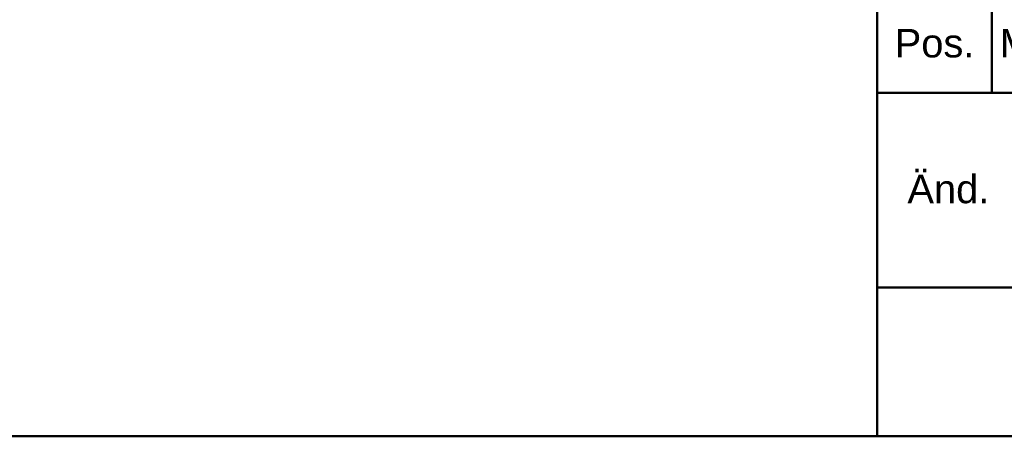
# Model space of a CAD drawing. Header units: millimetres. Extents: x 20 to 833, y 20 to 574.
# Tile 2 of 17: x 290 to 462, y 20 to 93. Entities that reach past the tile are written whole.
import ezdxf
from ezdxf.enums import TextEntityAlignment as Align

# ---------------------------------------------------------------- set-up
doc = ezdxf.new("R2010")
doc.units = ezdxf.units.MM
doc.header["$LTSCALE"] = 2
doc.layers.add('Skizziergeometrie(DIN)', color=7, linetype='Continuous', lineweight=50)
doc.layers.add('Symbole(DIN)', color=7, linetype='Continuous', lineweight=25)
doc.styles.add('Aktuell-DIN', font='arial.ttf')
doc.styles.add('Textstil10', font='arial.ttf')
doc.styles.add('Textstil41', font='arial.ttf', dxfattribs={"width": 0.8})
doc.styles.add('Textstil83', font='arial.ttf', dxfattribs={"width": 0.8})

# ---------------------------------------------------------------- blocks, each defined once
blk = doc.blocks.new('Ränder Standardrahmen')
at = {"layer": 'Skizziergeometrie(DIN)', "flags": 128}
blk.add_lwpolyline([(10, 10), (10, 287), (410, 287), (410, 10), (10, 10)], dxfattribs=at)
blk = doc.blocks.new('Schriftfelder Heusser')
at = {"layer": 'Skizziergeometrie(DIN)'}
for p, q in [((101, 191.417), (101, 229.917)), ((111, 229.917), (111, 221.417)), ((101, 221.417), (291, 221.417)), ((101, 204.417), (291, 204.417)), ((291, 191.417), (101, 191.417))]:
    blk.add_line(p, q, dxfattribs=at)
at = {"layer": 'Symbole(DIN)', "color": 179, "true_color": 0x262659, "char_height": 2.4892, "attachment_point": 2, "style": 'Aktuell-DIN'}
for s, insert in [('Pos.', (106, 227)), ('Menge', (117, 227))]:
    blk.add_mtext(s, dxfattribs=dict(at, insert=insert))
at = {"layer": 'Symbole(DIN)', "color": 179, "true_color": 0x262659, "insert": (107.206, 213.004), "char_height": 2.4892, "width": 12.3494, "attachment_point": 5, "style": 'Aktuell-DIN'}
blk.add_mtext('Änd.', dxfattribs=at)
at = {"layer": 'Symbole(DIN)', "color": 179, "true_color": 0x262659, "style": 'Textstil10'}
blk.add_attdef('ERSTELLUNGSDATUM_001', (217.042, 218.291), '', height=2, dxfattribs=at)
at = {"layer": 'Symbole(DIN)', "color": 179, "true_color": 0x262659}
for tag, height, style, p in [('AUTOR', 2.489, 'Aktuell-DIN', (240.035, 219.263)), ('KONTROLLDATUM', 2, 'Textstil10', (217.417, 215.038)), ('KONTROLLIERT_VON', 2, 'Textstil10', (239.981, 215.054))]:
    blk.add_attdef(tag, text='', height=height, dxfattribs=dict(at, style=style)).set_placement(p, align=Align.MIDDLE_LEFT)
at = {"layer": 'Symbole(DIN)', "color": 7, "style": 'Textstil83', "width": 0.8}
blk.add_attdef('Anfänglicher_Ansichtsmaßstab_001', (281.568, 213.345), '', height=2.3, dxfattribs=at)
at = {"layer": 'Symbole(DIN)', "color": 179, "true_color": 0x262659, "style": 'Textstil10'}
blk.add_attdef('PROJEKT', text='', height=2, dxfattribs=at).set_placement((217.773, 209.719), align=Align.BOTTOM_LEFT)
at = {"layer": 'Symbole(DIN)', "color": 7, "style": 'Textstil41', "width": 0.8}
blk.add_attdef('STATUS', text='', height=5, dxfattribs=at).set_placement((284.526, 195.865), align=Align.MIDDLE_CENTER)

msp = doc.modelspace()

# ---------------------------------------------------------------- block references
at = {"xscale": 2, "yscale": 2, "zscale": 2}
for name, p in [('Ränder Standardrahmen', (0, 0)), ('Schriftfelder Heusser', (238, -362.833))]:
    msp.add_blockref(name, p, dxfattribs=at)

doc.saveas('drawing.dxf')
